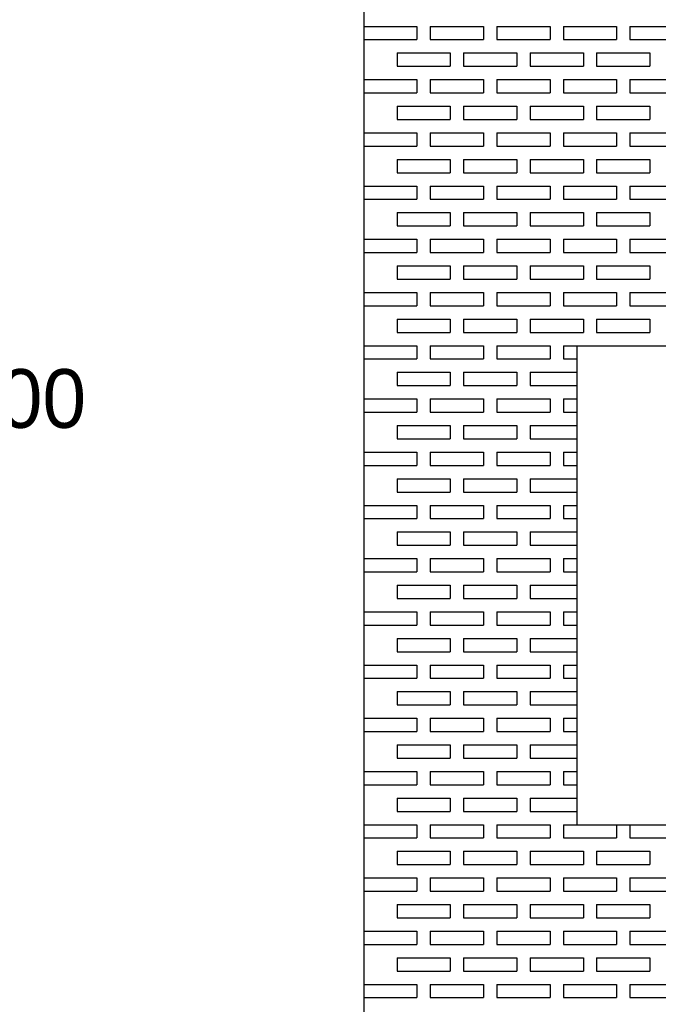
# Model space of a CAD drawing. Extents: x 0 to 108, y 0 to 78.
# Tile 14 of 53: x 38 to 44, y 50 to 59. Entities that reach past the tile are written whole.
import ezdxf

# ---------------------------------------------------------------- set-up
doc = ezdxf.new("R2010")
doc.units = 0
doc.header["$LTSCALE"] = 3.5
doc.header["$MEASUREMENT"] = 0
doc.layers.add('DIMENSIONS-35', color=7, linetype='CONTINUOUS')
doc.layers.add('OBJECT-70', color=3, linetype='CONTINUOUS')
doc.styles.add('BGA-STD-4', font='bgastd', dxfattribs={"height": 0.55118})
doc.dimstyles.get("Standard").update_dxf_attribs({"dimtxt": 0.18, "dimasz": 0.18, "dimexe": 0.18, "dimexo": 0.0625, "dimgap": 0.09, "dimtad": 0, "dimtih": 1, "dimtoh": 1, "dimdec": 4, "dimzin": 0, "dimdsep": 46, "dimtxsty": 'Standard', "dimcen": 0.09, "dimadec": 0, "dimazin": 0, "dimtfac": 1, "dimtdec": 4, "dimtofl": 0, "dimtmove": 0, "dimatfit": 3, "dimfxl": 0, "dimtolj": 1, "dimtzin": 0, "dimarcsym": 0})

# ---------------------------------------------------------------- blocks, each defined once
blk = doc.blocks.new('*D35')
at = {"layer": 'DIMENSIONS-35', "lineweight": -2}
for p, q in [((40.9156, 67.6841), (36.7673, 67.6841)), ((37.3875, 67.0639), (37.3875, 56.2747)), ((37.3875, 44.3043), (37.3875, 55.0935))]:
    blk.add_line(p, q, dxfattribs=at)
at = {"layer": 'DIMENSIONS-35'}
for points in [[(37.2842, 67.0639), (37.4909, 67.0639), (37.3875, 67.6841)], [(37.2842, 44.3043), (37.4909, 44.3043), (37.3875, 43.6841)]]:
    blk.add_solid(points, dxfattribs=at)
at = {"layer": 'DIMENSIONS-35', "color": 2, "insert": (37.3875, 55.6841), "char_height": 0.55118, "attachment_point": 5, "style": 'BGA-STD-4'}
blk.add_mtext('\\A1;24.000', dxfattribs=at)

msp = doc.modelspace()

# ---------------------------------------------------------------- linework, layer by layer
at = {"layer": 'OBJECT-70'}
for p, q in [((41.1225, 67.6841), (41.1225, 43.6841)), ((41.1225, 59.1841), (41.6225, 59.1841)), ((41.1225, 59.1841), (41.1225, 59.0591)), ((41.6225, 59.1841), (41.6225, 59.0591)), ((41.7475, 59.1841), (42.2475, 59.1841)), ((41.7475, 59.1841), (41.7475, 59.0591)), ((42.2475, 59.1841), (42.2475, 59.0591)), ((42.3725, 59.1841), (42.8725, 59.1841)), ((42.3725, 59.1841), (42.3725, 59.0591)), ((42.8725, 59.1841), (42.8725, 59.0591)), ((42.9975, 59.1841), (43.4975, 59.1841)), ((42.9975, 59.1841), (42.9975, 59.0591)), ((43.4975, 59.1841), (43.4975, 59.0591)), ((43.6225, 59.1841), (44.1225, 59.1841)), ((43.6225, 59.1841), (43.6225, 59.0591)), ((41.1225, 59.0591), (41.6225, 59.0591)), ((41.7475, 59.0591), (42.2475, 59.0591)), ((42.3725, 59.0591), (42.8725, 59.0591)), ((42.9975, 59.0591), (43.4975, 59.0591)), ((43.6225, 59.0591), (44.1225, 59.0591)), ((41.435, 58.9341), (41.935, 58.9341)), ((41.435, 58.9341), (41.435, 58.8091)), ((41.6225, 58.9341), (41.7475, 58.9341)), ((41.935, 58.9341), (41.935, 58.8091)), ((42.06, 58.9341), (42.56, 58.9341)), ((42.06, 58.9341), (42.06, 58.8091)), ((42.2475, 58.9341), (42.3725, 58.9341)), ((42.56, 58.9341), (42.56, 58.8091)), ((42.685, 58.9341), (43.185, 58.9341)), ((42.685, 58.9341), (42.685, 58.8091)), ((42.8725, 58.9341), (42.9975, 58.9341)), ((43.185, 58.9341), (43.185, 58.8091)), ((43.31, 58.9341), (43.81, 58.9341)), ((43.31, 58.9341), (43.31, 58.8091)), ((43.4975, 58.9341), (43.6225, 58.9341)), ((43.81, 58.9341), (43.81, 58.8091)), ((41.435, 58.8091), (41.935, 58.8091)), ((42.06, 58.8091), (42.56, 58.8091)), ((42.685, 58.8091), (43.185, 58.8091)), ((43.31, 58.8091), (43.81, 58.8091)), ((41.1225, 58.6841), (41.6225, 58.6841)), ((41.1225, 58.6841), (41.1225, 58.5591)), ((41.6225, 58.6841), (41.6225, 58.5591)), ((41.7475, 58.6841), (42.2475, 58.6841)), ((41.7475, 58.6841), (41.7475, 58.5591)), ((42.2475, 58.6841), (42.2475, 58.5591)), ((42.3725, 58.6841), (42.8725, 58.6841)), ((42.3725, 58.6841), (42.3725, 58.5591)), ((42.8725, 58.6841), (42.8725, 58.5591)), ((42.9975, 58.6841), (43.4975, 58.6841)), ((42.9975, 58.6841), (42.9975, 58.5591)), ((43.4975, 58.6841), (43.4975, 58.5591)), ((43.6225, 58.6841), (44.1225, 58.6841)), ((43.6225, 58.6841), (43.6225, 58.5591)), ((41.1225, 58.5591), (41.6225, 58.5591)), ((41.7475, 58.5591), (42.2475, 58.5591)), ((42.3725, 58.5591), (42.8725, 58.5591)), ((42.9975, 58.5591), (43.4975, 58.5591)), ((43.6225, 58.5591), (44.1225, 58.5591)), ((41.435, 58.4341), (41.935, 58.4341)), ((41.435, 58.4341), (41.435, 58.3091)), ((41.6225, 58.4341), (41.7475, 58.4341)), ((41.935, 58.4341), (41.935, 58.3091)), ((42.06, 58.4341), (42.56, 58.4341)), ((42.06, 58.4341), (42.06, 58.3091)), ((42.2475, 58.4341), (42.3725, 58.4341)), ((42.56, 58.4341), (42.56, 58.3091)), ((42.685, 58.4341), (43.185, 58.4341)), ((42.685, 58.4341), (42.685, 58.3091)), ((42.8725, 58.4341), (42.9975, 58.4341)), ((43.185, 58.4341), (43.185, 58.3091)), ((43.31, 58.4341), (43.81, 58.4341)), ((43.31, 58.4341), (43.31, 58.3091)), ((43.4975, 58.4341), (43.6225, 58.4341)), ((43.81, 58.4341), (43.81, 58.3091)), ((41.435, 58.3091), (41.935, 58.3091)), ((42.06, 58.3091), (42.56, 58.3091)), ((42.685, 58.3091), (43.185, 58.3091)), ((43.31, 58.3091), (43.81, 58.3091)), ((41.1225, 58.1841), (41.6225, 58.1841)), ((41.1225, 58.1841), (41.1225, 58.0591)), ((41.6225, 58.1841), (41.6225, 58.0591)), ((41.7475, 58.1841), (42.2475, 58.1841)), ((41.7475, 58.1841), (41.7475, 58.0591)), ((42.2475, 58.1841), (42.2475, 58.0591)), ((42.3725, 58.1841), (42.8725, 58.1841)), ((42.3725, 58.1841), (42.3725, 58.0591)), ((42.8725, 58.1841), (42.8725, 58.0591)), ((42.9975, 58.1841), (43.4975, 58.1841)), ((42.9975, 58.1841), (42.9975, 58.0591)), ((43.4975, 58.1841), (43.4975, 58.0591)), ((43.6225, 58.1841), (44.1225, 58.1841)), ((43.6225, 58.1841), (43.6225, 58.0591)), ((41.1225, 58.0591), (41.6225, 58.0591)), ((41.7475, 58.0591), (42.2475, 58.0591)), ((42.3725, 58.0591), (42.8725, 58.0591)), ((42.9975, 58.0591), (43.4975, 58.0591)), ((43.6225, 58.0591), (44.1225, 58.0591)), ((41.435, 57.9341), (41.935, 57.9341)), ((41.435, 57.9341), (41.435, 57.8091)), ((41.6225, 57.9341), (41.7475, 57.9341)), ((41.935, 57.9341), (41.935, 57.8091)), ((42.06, 57.9341), (42.56, 57.9341)), ((42.06, 57.9341), (42.06, 57.8091)), ((42.2475, 57.9341), (42.3725, 57.9341)), ((42.56, 57.9341), (42.56, 57.8091)), ((42.685, 57.9341), (43.185, 57.9341)), ((42.685, 57.9341), (42.685, 57.8091)), ((42.8725, 57.9341), (42.9975, 57.9341)), ((43.185, 57.9341), (43.185, 57.8091)), ((43.31, 57.9341), (43.81, 57.9341)), ((43.31, 57.9341), (43.31, 57.8091)), ((43.4975, 57.9341), (43.6225, 57.9341)), ((43.81, 57.9341), (43.81, 57.8091)), ((41.435, 57.8091), (41.935, 57.8091)), ((42.06, 57.8091), (42.56, 57.8091)), ((42.685, 57.8091), (43.185, 57.8091)), ((43.31, 57.8091), (43.81, 57.8091)), ((41.1225, 57.6841), (41.6225, 57.6841)), ((41.1225, 57.6841), (41.1225, 57.5591)), ((41.6225, 57.6841), (41.6225, 57.5591)), ((41.7475, 57.6841), (42.2475, 57.6841)), ((41.7475, 57.6841), (41.7475, 57.5591)), ((42.2475, 57.6841), (42.2475, 57.5591)), ((42.3725, 57.6841), (42.8725, 57.6841)), ((42.3725, 57.6841), (42.3725, 57.5591)), ((42.8725, 57.6841), (42.8725, 57.5591)), ((42.9975, 57.6841), (43.4975, 57.6841)), ((42.9975, 57.6841), (42.9975, 57.5591)), ((43.4975, 57.6841), (43.4975, 57.5591)), ((43.6225, 57.6841), (44.1225, 57.6841)), ((43.6225, 57.6841), (43.6225, 57.5591)), ((41.1225, 57.5591), (41.6225, 57.5591)), ((41.7475, 57.5591), (42.2475, 57.5591)), ((42.3725, 57.5591), (42.8725, 57.5591)), ((42.9975, 57.5591), (43.4975, 57.5591)), ((43.6225, 57.5591), (44.1225, 57.5591)), ((41.435, 57.4341), (41.935, 57.4341)), ((41.435, 57.4341), (41.435, 57.3091)), ((41.6225, 57.4341), (41.7475, 57.4341)), ((41.935, 57.4341), (41.935, 57.3091)), ((42.06, 57.4341), (42.56, 57.4341)), ((42.06, 57.4341), (42.06, 57.3091)), ((42.2475, 57.4341), (42.3725, 57.4341)), ((42.56, 57.4341), (42.56, 57.3091)), ((42.685, 57.4341), (43.185, 57.4341)), ((42.685, 57.4341), (42.685, 57.3091)), ((42.8725, 57.4341), (42.9975, 57.4341)), ((43.185, 57.4341), (43.185, 57.3091)), ((43.31, 57.4341), (43.81, 57.4341)), ((43.31, 57.4341), (43.31, 57.3091)), ((43.4975, 57.4341), (43.6225, 57.4341)), ((43.81, 57.4341), (43.81, 57.3091)), ((41.435, 57.3091), (41.935, 57.3091)), ((42.06, 57.3091), (42.56, 57.3091)), ((42.685, 57.3091), (43.185, 57.3091)), ((43.31, 57.3091), (43.81, 57.3091)), ((41.1225, 57.1841), (41.6225, 57.1841)), ((41.1225, 57.1841), (41.1225, 57.0591)), ((41.6225, 57.1841), (41.6225, 57.0591)), ((41.7475, 57.1841), (42.2475, 57.1841)), ((41.7475, 57.1841), (41.7475, 57.0591)), ((42.2475, 57.1841), (42.2475, 57.0591)), ((42.3725, 57.1841), (42.8725, 57.1841)), ((42.3725, 57.1841), (42.3725, 57.0591)), ((42.8725, 57.1841), (42.8725, 57.0591)), ((42.9975, 57.1841), (43.4975, 57.1841)), ((42.9975, 57.1841), (42.9975, 57.0591)), ((43.4975, 57.1841), (43.4975, 57.0591)), ((43.6225, 57.1841), (44.1225, 57.1841)), ((43.6225, 57.1841), (43.6225, 57.0591)), ((41.1225, 57.0591), (41.6225, 57.0591)), ((41.7475, 57.0591), (42.2475, 57.0591)), ((42.3725, 57.0591), (42.8725, 57.0591)), ((42.9975, 57.0591), (43.4975, 57.0591)), ((43.6225, 57.0591), (44.1225, 57.0591)), ((41.435, 56.9341), (41.935, 56.9341)), ((41.435, 56.9341), (41.435, 56.8091)), ((41.6225, 56.9341), (41.7475, 56.9341)), ((41.935, 56.9341), (41.935, 56.8091)), ((42.06, 56.9341), (42.56, 56.9341)), ((42.06, 56.9341), (42.06, 56.8091)), ((42.2475, 56.9341), (42.3725, 56.9341)), ((42.56, 56.9341), (42.56, 56.8091)), ((42.685, 56.9341), (43.185, 56.9341)), ((42.685, 56.9341), (42.685, 56.8091)), ((42.8725, 56.9341), (42.9975, 56.9341)), ((43.185, 56.9341), (43.185, 56.8091)), ((43.31, 56.9341), (43.81, 56.9341)), ((43.31, 56.9341), (43.31, 56.8091)), ((43.4975, 56.9341), (43.6225, 56.9341)), ((43.81, 56.9341), (43.81, 56.8091)), ((41.435, 56.8091), (41.935, 56.8091)), ((42.06, 56.8091), (42.56, 56.8091)), ((42.685, 56.8091), (43.185, 56.8091)), ((43.31, 56.8091), (43.81, 56.8091)), ((41.1225, 56.6841), (41.6225, 56.6841)), ((41.1225, 56.6841), (41.1225, 56.5591)), ((41.6225, 56.6841), (41.6225, 56.5591)), ((41.7475, 56.6841), (42.2475, 56.6841)), ((41.7475, 56.6841), (41.7475, 56.5591)), ((42.2475, 56.6841), (42.2475, 56.5591)), ((42.3725, 56.6841), (42.8725, 56.6841)), ((42.3725, 56.6841), (42.3725, 56.5591)), ((42.8725, 56.6841), (42.8725, 56.5591)), ((42.9975, 56.6841), (43.4975, 56.6841)), ((42.9975, 56.6841), (42.9975, 56.5591)), ((43.4975, 56.6841), (43.4975, 56.5591)), ((43.6225, 56.6841), (44.1225, 56.6841)), ((43.6225, 56.6841), (43.6225, 56.5591)), ((41.1225, 56.5591), (41.6225, 56.5591)), ((41.7475, 56.5591), (42.2475, 56.5591)), ((42.3725, 56.5591), (42.8725, 56.5591)), ((42.9975, 56.5591), (43.4975, 56.5591)), ((43.6225, 56.5591), (44.1225, 56.5591)), ((41.435, 56.4341), (41.935, 56.4341)), ((41.435, 56.4341), (41.435, 56.3091)), ((41.6225, 56.4341), (41.7475, 56.4341)), ((41.935, 56.4341), (41.935, 56.3091)), ((42.06, 56.4341), (42.56, 56.4341)), ((42.06, 56.4341), (42.06, 56.3091)), ((42.2475, 56.4341), (42.3725, 56.4341)), ((42.56, 56.4341), (42.56, 56.3091)), ((42.685, 56.4341), (43.185, 56.4341)), ((42.685, 56.4341), (42.685, 56.3091)), ((42.8725, 56.4341), (42.9975, 56.4341)), ((43.185, 56.4341), (43.185, 56.3091)), ((43.31, 56.4341), (43.81, 56.4341)), ((43.31, 56.4341), (43.31, 56.3091)), ((43.4975, 56.4341), (43.6225, 56.4341)), ((43.81, 56.4341), (43.81, 56.3091)), ((41.435, 56.3091), (41.935, 56.3091)), ((42.06, 56.3091), (42.56, 56.3091)), ((42.685, 56.3091), (43.185, 56.3091)), ((43.31, 56.3091), (43.81, 56.3091)), ((41.1225, 56.1841), (41.6225, 56.1841)), ((41.1225, 56.1841), (41.1225, 56.0591)), ((41.6225, 56.1841), (41.6225, 56.0591)), ((41.7475, 56.1841), (42.2475, 56.1841)), ((41.7475, 56.1841), (41.7475, 56.0591)), ((42.2475, 56.1841), (42.2475, 56.0591)), ((42.3725, 56.1841), (42.8725, 56.1841)), ((42.3725, 56.1841), (42.3725, 56.0591)), ((42.8725, 56.1841), (42.8725, 56.0591)), ((42.9975, 56.1841), (43.4975, 56.1841)), ((42.9975, 56.1841), (42.9975, 56.0591)), ((43.1225, 56.1841), (44.1225, 56.1841)), ((43.1225, 56.1841), (43.1225, 51.6841)), ((43.6225, 56.1841), (44.1225, 56.1841)), ((41.1225, 56.0591), (41.6225, 56.0591)), ((41.7475, 56.0591), (42.2475, 56.0591)), ((42.3725, 56.0591), (42.8725, 56.0591)), ((42.9975, 56.0591), (43.1225, 56.0591)), ((41.435, 55.9341), (41.935, 55.9341)), ((41.435, 55.9341), (41.435, 55.8091)), ((41.6225, 55.9341), (41.7475, 55.9341)), ((41.935, 55.9341), (41.935, 55.8091)), ((42.06, 55.9341), (42.56, 55.9341)), ((42.06, 55.9341), (42.06, 55.8091)), ((42.2475, 55.9341), (42.3725, 55.9341)), ((42.56, 55.9341), (42.56, 55.8091)), ((42.685, 55.9341), (43.1225, 55.9341)), ((42.685, 55.9341), (42.685, 55.8091)), ((42.8725, 55.9341), (42.9975, 55.9341)), ((41.435, 55.8091), (41.935, 55.8091)), ((42.06, 55.8091), (42.56, 55.8091)), ((42.685, 55.8091), (43.1225, 55.8091)), ((41.1225, 55.6841), (41.6225, 55.6841)), ((41.1225, 55.6841), (41.1225, 55.5591)), ((41.6225, 55.6841), (41.6225, 55.5591)), ((41.7475, 55.6841), (42.2475, 55.6841)), ((41.7475, 55.6841), (41.7475, 55.5591)), ((42.2475, 55.6841), (42.2475, 55.5591)), ((42.3725, 55.6841), (42.8725, 55.6841)), ((42.3725, 55.6841), (42.3725, 55.5591)), ((42.8725, 55.6841), (42.8725, 55.5591)), ((42.9975, 55.6841), (43.1225, 55.6841)), ((42.9975, 55.6841), (42.9975, 55.5591)), ((41.1225, 55.5591), (41.6225, 55.5591)), ((41.7475, 55.5591), (42.2475, 55.5591)), ((42.3725, 55.5591), (42.8725, 55.5591)), ((42.9975, 55.5591), (43.1225, 55.5591)), ((41.435, 55.4341), (41.935, 55.4341)), ((41.435, 55.4341), (41.435, 55.3091)), ((41.6225, 55.4341), (41.7475, 55.4341)), ((41.935, 55.4341), (41.935, 55.3091)), ((42.06, 55.4341), (42.56, 55.4341)), ((42.06, 55.4341), (42.06, 55.3091)), ((42.2475, 55.4341), (42.3725, 55.4341)), ((42.56, 55.4341), (42.56, 55.3091)), ((42.685, 55.4341), (43.1225, 55.4341)), ((42.685, 55.4341), (42.685, 55.3091)), ((42.8725, 55.4341), (42.9975, 55.4341)), ((41.435, 55.3091), (41.935, 55.3091)), ((42.06, 55.3091), (42.56, 55.3091)), ((42.685, 55.3091), (43.1225, 55.3091)), ((41.1225, 55.1841), (41.6225, 55.1841)), ((41.1225, 55.1841), (41.1225, 55.0591)), ((41.6225, 55.1841), (41.6225, 55.0591)), ((41.7475, 55.1841), (42.2475, 55.1841)), ((41.7475, 55.1841), (41.7475, 55.0591)), ((42.2475, 55.1841), (42.2475, 55.0591)), ((42.3725, 55.1841), (42.8725, 55.1841)), ((42.3725, 55.1841), (42.3725, 55.0591)), ((42.8725, 55.1841), (42.8725, 55.0591)), ((42.9975, 55.1841), (43.1225, 55.1841)), ((42.9975, 55.1841), (42.9975, 55.0591)), ((41.1225, 55.0591), (41.6225, 55.0591)), ((41.7475, 55.0591), (42.2475, 55.0591)), ((42.3725, 55.0591), (42.8725, 55.0591)), ((42.9975, 55.0591), (43.1225, 55.0591)), ((41.435, 54.9341), (41.935, 54.9341)), ((41.435, 54.9341), (41.435, 54.8091)), ((41.6225, 54.9341), (41.7475, 54.9341)), ((41.935, 54.9341), (41.935, 54.8091)), ((42.06, 54.9341), (42.56, 54.9341)), ((42.06, 54.9341), (42.06, 54.8091)), ((42.2475, 54.9341), (42.3725, 54.9341)), ((42.56, 54.9341), (42.56, 54.8091)), ((42.685, 54.9341), (43.1225, 54.9341)), ((42.685, 54.9341), (42.685, 54.8091)), ((42.8725, 54.9341), (42.9975, 54.9341)), ((41.435, 54.8091), (41.935, 54.8091)), ((42.06, 54.8091), (42.56, 54.8091)), ((42.685, 54.8091), (43.1225, 54.8091)), ((41.1225, 54.6841), (41.6225, 54.6841)), ((41.1225, 54.6841), (41.1225, 54.5591)), ((41.6225, 54.6841), (41.6225, 54.5591)), ((41.7475, 54.6841), (42.2475, 54.6841)), ((41.7475, 54.6841), (41.7475, 54.5591)), ((42.2475, 54.6841), (42.2475, 54.5591)), ((42.3725, 54.6841), (42.8725, 54.6841)), ((42.3725, 54.6841), (42.3725, 54.5591)), ((42.8725, 54.6841), (42.8725, 54.5591)), ((42.9975, 54.6841), (43.1225, 54.6841)), ((42.9975, 54.6841), (42.9975, 54.5591)), ((41.1225, 54.5591), (41.6225, 54.5591)), ((41.7475, 54.5591), (42.2475, 54.5591)), ((42.3725, 54.5591), (42.8725, 54.5591)), ((42.9975, 54.5591), (43.1225, 54.5591)), ((41.435, 54.4341), (41.935, 54.4341)), ((41.435, 54.4341), (41.435, 54.3091)), ((41.6225, 54.4341), (41.7475, 54.4341)), ((41.935, 54.4341), (41.935, 54.3091)), ((42.06, 54.4341), (42.56, 54.4341)), ((42.06, 54.4341), (42.06, 54.3091)), ((42.2475, 54.4341), (42.3725, 54.4341)), ((42.56, 54.4341), (42.56, 54.3091)), ((42.685, 54.4341), (43.1225, 54.4341)), ((42.685, 54.4341), (42.685, 54.3091)), ((42.8725, 54.4341), (42.9975, 54.4341)), ((41.435, 54.3091), (41.935, 54.3091)), ((42.06, 54.3091), (42.56, 54.3091)), ((42.685, 54.3091), (43.1225, 54.3091)), ((41.1225, 54.1841), (41.6225, 54.1841)), ((41.1225, 54.1841), (41.1225, 54.0591)), ((41.6225, 54.1841), (41.6225, 54.0591)), ((41.7475, 54.1841), (42.2475, 54.1841)), ((41.7475, 54.1841), (41.7475, 54.0591)), ((42.2475, 54.1841), (42.2475, 54.0591)), ((42.3725, 54.1841), (42.8725, 54.1841)), ((42.3725, 54.1841), (42.3725, 54.0591)), ((42.8725, 54.1841), (42.8725, 54.0591)), ((42.9975, 54.1841), (43.1225, 54.1841)), ((42.9975, 54.1841), (42.9975, 54.0591)), ((41.1225, 54.0591), (41.6225, 54.0591)), ((41.7475, 54.0591), (42.2475, 54.0591)), ((42.3725, 54.0591), (42.8725, 54.0591)), ((42.9975, 54.0591), (43.1225, 54.0591)), ((41.435, 53.9341), (41.935, 53.9341)), ((41.435, 53.9341), (41.435, 53.8091)), ((41.6225, 53.9341), (41.7475, 53.9341)), ((41.935, 53.9341), (41.935, 53.8091)), ((42.06, 53.9341), (42.56, 53.9341)), ((42.06, 53.9341), (42.06, 53.8091)), ((42.2475, 53.9341), (42.3725, 53.9341)), ((42.56, 53.9341), (42.56, 53.8091)), ((42.685, 53.9341), (43.1225, 53.9341)), ((42.685, 53.9341), (42.685, 53.8091)), ((42.8725, 53.9341), (42.9975, 53.9341)), ((41.435, 53.8091), (41.935, 53.8091)), ((42.06, 53.8091), (42.56, 53.8091)), ((42.685, 53.8091), (43.1225, 53.8091)), ((41.1225, 53.6841), (41.6225, 53.6841)), ((41.1225, 53.6841), (41.1225, 53.5591)), ((41.6225, 53.6841), (41.6225, 53.5591)), ((41.7475, 53.6841), (42.2475, 53.6841)), ((41.7475, 53.6841), (41.7475, 53.5591)), ((42.2475, 53.6841), (42.2475, 53.5591)), ((42.3725, 53.6841), (42.8725, 53.6841)), ((42.3725, 53.6841), (42.3725, 53.5591)), ((42.8725, 53.6841), (42.8725, 53.5591)), ((42.9975, 53.6841), (43.1225, 53.6841)), ((42.9975, 53.6841), (42.9975, 53.5591)), ((41.1225, 53.5591), (41.6225, 53.5591)), ((41.7475, 53.5591), (42.2475, 53.5591)), ((42.3725, 53.5591), (42.8725, 53.5591)), ((42.9975, 53.5591), (43.1225, 53.5591)), ((41.435, 53.4341), (41.935, 53.4341)), ((41.435, 53.4341), (41.435, 53.3091)), ((41.6225, 53.4341), (41.7475, 53.4341)), ((41.935, 53.4341), (41.935, 53.3091)), ((42.06, 53.4341), (42.56, 53.4341)), ((42.06, 53.4341), (42.06, 53.3091)), ((42.2475, 53.4341), (42.3725, 53.4341)), ((42.56, 53.4341), (42.56, 53.3091)), ((42.685, 53.4341), (43.1225, 53.4341)), ((42.685, 53.4341), (42.685, 53.3091)), ((42.8725, 53.4341), (42.9975, 53.4341)), ((41.435, 53.3091), (41.935, 53.3091)), ((42.06, 53.3091), (42.56, 53.3091)), ((42.685, 53.3091), (43.1225, 53.3091)), ((41.1225, 53.1841), (41.6225, 53.1841)), ((41.1225, 53.1841), (41.1225, 53.0591)), ((41.6225, 53.1841), (41.6225, 53.0591)), ((41.7475, 53.1841), (42.2475, 53.1841)), ((41.7475, 53.1841), (41.7475, 53.0591)), ((42.2475, 53.1841), (42.2475, 53.0591)), ((42.3725, 53.1841), (42.8725, 53.1841)), ((42.3725, 53.1841), (42.3725, 53.0591)), ((42.8725, 53.1841), (42.8725, 53.0591)), ((42.9975, 53.1841), (43.1225, 53.1841)), ((42.9975, 53.1841), (42.9975, 53.0591)), ((41.1225, 53.0591), (41.6225, 53.0591)), ((41.7475, 53.0591), (42.2475, 53.0591)), ((42.3725, 53.0591), (42.8725, 53.0591)), ((42.9975, 53.0591), (43.1225, 53.0591)), ((41.435, 52.9341), (41.935, 52.9341)), ((41.435, 52.9341), (41.435, 52.8091)), ((41.6225, 52.9341), (41.7475, 52.9341)), ((41.935, 52.9341), (41.935, 52.8091)), ((42.06, 52.9341), (42.56, 52.9341)), ((42.06, 52.9341), (42.06, 52.8091)), ((42.2475, 52.9341), (42.3725, 52.9341)), ((42.56, 52.9341), (42.56, 52.8091)), ((42.685, 52.9341), (43.1225, 52.9341)), ((42.685, 52.9341), (42.685, 52.8091)), ((42.8725, 52.9341), (42.9975, 52.9341)), ((41.435, 52.8091), (41.935, 52.8091)), ((42.06, 52.8091), (42.56, 52.8091)), ((42.685, 52.8091), (43.1225, 52.8091)), ((41.1225, 52.6841), (41.6225, 52.6841)), ((41.1225, 52.6841), (41.1225, 52.5591)), ((41.6225, 52.6841), (41.6225, 52.5591)), ((41.7475, 52.6841), (42.2475, 52.6841)), ((41.7475, 52.6841), (41.7475, 52.5591)), ((42.2475, 52.6841), (42.2475, 52.5591)), ((42.3725, 52.6841), (42.8725, 52.6841)), ((42.3725, 52.6841), (42.3725, 52.5591)), ((42.8725, 52.6841), (42.8725, 52.5591)), ((42.9975, 52.6841), (43.1225, 52.6841)), ((42.9975, 52.6841), (42.9975, 52.5591)), ((41.1225, 52.5591), (41.6225, 52.5591)), ((41.7475, 52.5591), (42.2475, 52.5591)), ((42.3725, 52.5591), (42.8725, 52.5591)), ((42.9975, 52.5591), (43.1225, 52.5591)), ((41.435, 52.4341), (41.935, 52.4341)), ((41.435, 52.4341), (41.435, 52.3091)), ((41.6225, 52.4341), (41.7475, 52.4341)), ((41.935, 52.4341), (41.935, 52.3091)), ((42.06, 52.4341), (42.56, 52.4341)), ((42.06, 52.4341), (42.06, 52.3091)), ((42.2475, 52.4341), (42.3725, 52.4341)), ((42.56, 52.4341), (42.56, 52.3091)), ((42.685, 52.4341), (43.1225, 52.4341)), ((42.685, 52.4341), (42.685, 52.3091)), ((42.8725, 52.4341), (42.9975, 52.4341)), ((41.435, 52.3091), (41.935, 52.3091)), ((42.06, 52.3091), (42.56, 52.3091)), ((42.685, 52.3091), (43.1225, 52.3091)), ((41.1225, 52.1841), (41.6225, 52.1841)), ((41.1225, 52.1841), (41.1225, 52.0591)), ((41.6225, 52.1841), (41.6225, 52.0591)), ((41.7475, 52.1841), (42.2475, 52.1841)), ((41.7475, 52.1841), (41.7475, 52.0591)), ((42.2475, 52.1841), (42.2475, 52.0591)), ((42.3725, 52.1841), (42.8725, 52.1841)), ((42.3725, 52.1841), (42.3725, 52.0591)), ((42.8725, 52.1841), (42.8725, 52.0591)), ((42.9975, 52.1841), (43.1225, 52.1841)), ((42.9975, 52.1841), (42.9975, 52.0591)), ((41.1225, 52.0591), (41.6225, 52.0591)), ((41.7475, 52.0591), (42.2475, 52.0591)), ((42.3725, 52.0591), (42.8725, 52.0591)), ((42.9975, 52.0591), (43.1225, 52.0591)), ((41.435, 51.9341), (41.935, 51.9341)), ((41.435, 51.9341), (41.435, 51.8091)), ((41.6225, 51.9341), (41.7475, 51.9341)), ((41.935, 51.9341), (41.935, 51.8091)), ((42.06, 51.9341), (42.56, 51.9341)), ((42.06, 51.9341), (42.06, 51.8091)), ((42.2475, 51.9341), (42.3725, 51.9341)), ((42.56, 51.9341), (42.56, 51.8091)), ((42.685, 51.9341), (43.1225, 51.9341)), ((42.685, 51.9341), (42.685, 51.8091)), ((42.8725, 51.9341), (42.9975, 51.9341)), ((41.435, 51.8091), (41.935, 51.8091)), ((42.06, 51.8091), (42.56, 51.8091)), ((42.685, 51.8091), (43.1225, 51.8091)), ((41.1225, 51.6841), (41.6225, 51.6841)), ((41.1225, 51.6841), (41.1225, 51.5591)), ((41.6225, 51.6841), (41.6225, 51.5591)), ((41.7475, 51.6841), (42.2475, 51.6841)), ((41.7475, 51.6841), (41.7475, 51.5591)), ((42.2475, 51.6841), (42.2475, 51.5591)), ((42.3725, 51.6841), (42.8725, 51.6841)), ((42.3725, 51.6841), (42.3725, 51.5591)), ((42.8725, 51.6841), (42.8725, 51.5591)), ((42.9975, 51.6841), (43.4975, 51.6841)), ((42.9975, 51.6841), (42.9975, 51.5591)), ((43.1225, 51.6841), (44.1225, 51.6841)), ((43.4975, 51.6841), (43.4975, 51.5591)), ((43.6225, 51.6841), (44.1225, 51.6841)), ((43.6225, 51.6841), (43.6225, 51.5591)), ((41.1225, 51.5591), (41.6225, 51.5591)), ((41.7475, 51.5591), (42.2475, 51.5591)), ((42.3725, 51.5591), (42.8725, 51.5591)), ((42.9975, 51.5591), (43.4975, 51.5591)), ((43.6225, 51.5591), (44.1225, 51.5591)), ((41.435, 51.4341), (41.935, 51.4341)), ((41.435, 51.4341), (41.435, 51.3091)), ((41.6225, 51.4341), (41.7475, 51.4341)), ((41.935, 51.4341), (41.935, 51.3091)), ((42.06, 51.4341), (42.56, 51.4341)), ((42.06, 51.4341), (42.06, 51.3091)), ((42.2475, 51.4341), (42.3725, 51.4341)), ((42.56, 51.4341), (42.56, 51.3091)), ((42.685, 51.4341), (43.185, 51.4341)), ((42.685, 51.4341), (42.685, 51.3091)), ((42.8725, 51.4341), (42.9975, 51.4341)), ((43.185, 51.4341), (43.185, 51.3091)), ((43.31, 51.4341), (43.81, 51.4341)), ((43.31, 51.4341), (43.31, 51.3091)), ((43.4975, 51.4341), (43.6225, 51.4341)), ((43.81, 51.4341), (43.81, 51.3091)), ((41.435, 51.3091), (41.935, 51.3091)), ((42.06, 51.3091), (42.56, 51.3091)), ((42.685, 51.3091), (43.185, 51.3091)), ((43.31, 51.3091), (43.81, 51.3091)), ((41.1225, 51.1841), (41.6225, 51.1841)), ((41.1225, 51.1841), (41.1225, 51.0591)), ((41.6225, 51.1841), (41.6225, 51.0591)), ((41.7475, 51.1841), (42.2475, 51.1841)), ((41.7475, 51.1841), (41.7475, 51.0591)), ((42.2475, 51.1841), (42.2475, 51.0591)), ((42.3725, 51.1841), (42.8725, 51.1841)), ((42.3725, 51.1841), (42.3725, 51.0591)), ((42.8725, 51.1841), (42.8725, 51.0591)), ((42.9975, 51.1841), (43.4975, 51.1841)), ((42.9975, 51.1841), (42.9975, 51.0591)), ((43.4975, 51.1841), (43.4975, 51.0591)), ((43.6225, 51.1841), (44.1225, 51.1841)), ((43.6225, 51.1841), (43.6225, 51.0591)), ((41.1225, 51.0591), (41.6225, 51.0591)), ((41.7475, 51.0591), (42.2475, 51.0591)), ((42.3725, 51.0591), (42.8725, 51.0591)), ((42.9975, 51.0591), (43.4975, 51.0591)), ((43.6225, 51.0591), (44.1225, 51.0591)), ((41.435, 50.9341), (41.935, 50.9341)), ((41.435, 50.9341), (41.435, 50.8091)), ((41.6225, 50.9341), (41.7475, 50.9341)), ((41.935, 50.9341), (41.935, 50.8091)), ((42.06, 50.9341), (42.56, 50.9341)), ((42.06, 50.9341), (42.06, 50.8091)), ((42.2475, 50.9341), (42.3725, 50.9341)), ((42.56, 50.9341), (42.56, 50.8091)), ((42.685, 50.9341), (43.185, 50.9341)), ((42.685, 50.9341), (42.685, 50.8091)), ((42.8725, 50.9341), (42.9975, 50.9341)), ((43.185, 50.9341), (43.185, 50.8091)), ((43.31, 50.9341), (43.81, 50.9341)), ((43.31, 50.9341), (43.31, 50.8091)), ((43.4975, 50.9341), (43.6225, 50.9341)), ((43.81, 50.9341), (43.81, 50.8091)), ((41.435, 50.8091), (41.935, 50.8091)), ((42.06, 50.8091), (42.56, 50.8091)), ((42.685, 50.8091), (43.185, 50.8091)), ((43.31, 50.8091), (43.81, 50.8091)), ((41.1225, 50.6841), (41.6225, 50.6841)), ((41.1225, 50.6841), (41.1225, 50.5591)), ((41.6225, 50.6841), (41.6225, 50.5591)), ((41.7475, 50.6841), (42.2475, 50.6841)), ((41.7475, 50.6841), (41.7475, 50.5591)), ((42.2475, 50.6841), (42.2475, 50.5591)), ((42.3725, 50.6841), (42.8725, 50.6841)), ((42.3725, 50.6841), (42.3725, 50.5591)), ((42.8725, 50.6841), (42.8725, 50.5591)), ((42.9975, 50.6841), (43.4975, 50.6841)), ((42.9975, 50.6841), (42.9975, 50.5591)), ((43.4975, 50.6841), (43.4975, 50.5591)), ((43.6225, 50.6841), (44.1225, 50.6841)), ((43.6225, 50.6841), (43.6225, 50.5591)), ((41.1225, 50.5591), (41.6225, 50.5591)), ((41.7475, 50.5591), (42.2475, 50.5591)), ((42.3725, 50.5591), (42.8725, 50.5591)), ((42.9975, 50.5591), (43.4975, 50.5591)), ((43.6225, 50.5591), (44.1225, 50.5591)), ((41.435, 50.4341), (41.935, 50.4341)), ((41.435, 50.4341), (41.435, 50.3091)), ((41.6225, 50.4341), (41.7475, 50.4341)), ((41.935, 50.4341), (41.935, 50.3091)), ((42.06, 50.4341), (42.56, 50.4341)), ((42.06, 50.4341), (42.06, 50.3091)), ((42.2475, 50.4341), (42.3725, 50.4341)), ((42.56, 50.4341), (42.56, 50.3091)), ((42.685, 50.4341), (43.185, 50.4341)), ((42.685, 50.4341), (42.685, 50.3091)), ((42.8725, 50.4341), (42.9975, 50.4341)), ((43.185, 50.4341), (43.185, 50.3091)), ((43.31, 50.4341), (43.81, 50.4341)), ((43.31, 50.4341), (43.31, 50.3091)), ((43.4975, 50.4341), (43.6225, 50.4341)), ((43.81, 50.4341), (43.81, 50.3091)), ((41.435, 50.3091), (41.935, 50.3091)), ((42.06, 50.3091), (42.56, 50.3091)), ((42.685, 50.3091), (43.185, 50.3091)), ((43.31, 50.3091), (43.81, 50.3091)), ((41.1225, 50.1841), (41.6225, 50.1841)), ((41.1225, 50.1841), (41.1225, 50.0591)), ((41.6225, 50.1841), (41.6225, 50.0591)), ((41.7475, 50.1841), (42.2475, 50.1841)), ((41.7475, 50.1841), (41.7475, 50.0591)), ((42.2475, 50.1841), (42.2475, 50.0591)), ((42.3725, 50.1841), (42.8725, 50.1841)), ((42.3725, 50.1841), (42.3725, 50.0591)), ((42.8725, 50.1841), (42.8725, 50.0591)), ((42.9975, 50.1841), (43.4975, 50.1841)), ((42.9975, 50.1841), (42.9975, 50.0591)), ((43.4975, 50.1841), (43.4975, 50.0591)), ((43.6225, 50.1841), (44.1225, 50.1841)), ((43.6225, 50.1841), (43.6225, 50.0591)), ((41.1225, 50.0591), (41.6225, 50.0591)), ((41.7475, 50.0591), (42.2475, 50.0591)), ((42.3725, 50.0591), (42.8725, 50.0591)), ((42.9975, 50.0591), (43.4975, 50.0591)), ((43.6225, 50.0591), (44.1225, 50.0591))]:
    msp.add_line(p, q, dxfattribs=at)

# ---------------------------------------------------------------- dimensions: what is measured, and where the dimension line sits
at = {"layer": 'DIMENSIONS-35'}
dim = msp.add_linear_dim(base=(37.3875, 67.6841), p1=(41.1225, 43.6841), p2=(41.1225, 67.6841), angle=90, dimstyle='Standard', override={"dimscale": 3.5, "dimtxt": 0.1575, "dimasz": 0.1772, "dimexe": 0.1772, "dimexo": 0.0591, "dimdec": 3, "dimtxsty": 'BGA-STD-4', "dimcen": 0.0984, "dimse1": 1, "dimclrd": 256, "dimclre": 256, "dimclrt": 2, "dimtdec": 3, "dimtmove": 2}, dxfattribs=at)
dim.commit()
dim.dimension.update_dxf_attribs({"geometry": '*D35', "text_midpoint": (37.3875, 55.6841)})

doc.saveas('drawing.dxf')
